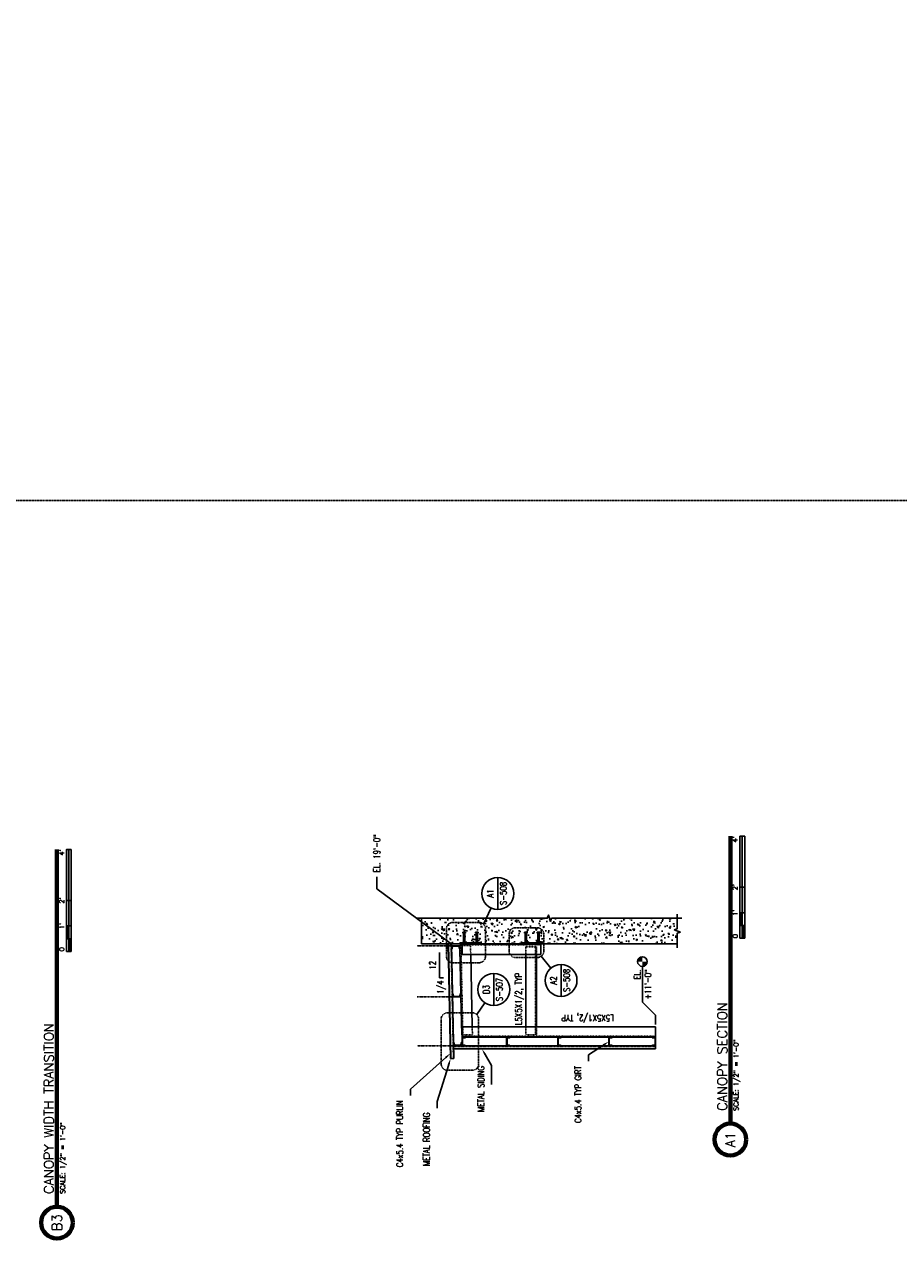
# Model space of a CAD drawing. Header units: inches. Extents: x -16710 to 18720, y -1252 to 1160.
# Tile 34 of 35: x 5331 to 5742, y 86 to 667. Entities that reach past the tile are written whole.
import ezdxf
from ezdxf import colors
from ezdxf.entities.mleader import LeaderData, LeaderLine
from ezdxf.enums import TextEntityAlignment as Align
from ezdxf.math import Vec2, Vec3

# ---------------------------------------------------------------- set-up
doc = ezdxf.new("R2010")
doc.units = ezdxf.units.IN
doc.header["$MEASUREMENT"] = 0
for name, pattern in [('014200-907 MS2 Medium Dash', [0.109898, 0.068898, -0.041]), ('Dash', [0.25, 0.125, -0.125]), ('Dash - 1_16_', [0.1875, 0.125, -0.0625]), ('Hidden 3_32_', [0.140625, 0.09375, -0.046875])]:
    doc.linetypes.add(name, pattern=pattern)
doc.layers.get('0').update_dxf_attribs({"color": 243})
for name, color, linetype in [('A-FLOR', 5, 'Continuous'), ('A-WALL-PATT', 8, 'Continuous'), ('G-ANNO-REFR', 2, 'Continuous'), ('G-ANNO-TTLB', 7, 'Continuous'), ('S-ANNO-NOTE', 2, 'Continuous'), ('S-ANNO-SYMB', 2, 'Continuous'), ('S-ANNO-TEXT', 2, 'Continuous'), ('S-BEAM', 3, 'Continuous'), ('S-BEAM-HDLN', 1, 'Dash'), ('S-COLS', 3, 'Continuous'), ('S-DETL', 90, 'Continuous'), ('S-DETL-GENF', 92, 'Continuous'), ('S-DETL-MEDM', 3, 'Continuous'), ('S-DETL-PATT', 8, 'Continuous'), ('S-DETL-THIN', 1, 'Continuous')]:
    doc.layers.add(name, color=color, linetype=linetype)
doc.layers.add('A-FLOR-OVHD', color=9, linetype='014200-907 MS2 Medium Dash', true_color=0x808080)
doc.layers.get('0').off()
doc.styles.add('AEC_COMN_TITLE', font='romans.shx', dxfattribs={"width": 0.8, "height": 0.1875})
doc.styles.add('Annotative', font='romans.shx', dxfattribs={"width": 0.8, "height": 0.125})
doc.styles.add('Arial', font='romans.shx', dxfattribs={"width": 0.8})
doc.styles.add('ROMANS', font='romans.shx', dxfattribs={"width": 0.8})
pattern_1 = [(45, (-1287.5389, -1249.27162), (-0.176776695, 0.176776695), []), (45, (-1287.5389, -1249.14662), (-0.176776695, 0.176776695), [])]

# ---------------------------------------------------------------- blocks, each defined once
blk = doc.blocks.new('051200_Column-L-Angle - L5X5X1_2-1705965-CANOPY SECTION 1')
at = {"layer": 'S-COLS'}
for p, q in [((794.21, 223), (789.21, 223)), ((789.21, 221.42), (789.21, 202)), ((794.21, 223), (794.21, 132)), ((789.21, 200.42), (789.21, 178)), ((789.21, 176.42), (789.21, 154)), ((789.21, 152.42), (789.21, 133.58)), ((794.21, 132), (789.21, 132))]:
    blk.add_line(p, q, dxfattribs=at)
at = {"layer": 'S-COLS', "linetype": 'Hidden 3_32_'}
blk.add_line((789.71, 132), (789.71, 223), dxfattribs=at)
blk = doc.blocks.new('051200_Column-L-Angle - L5X5X1_2-1698497-CANOPY SECTION 1')
at = {"layer": 'S-COLS'}
for p, q in [((828.21, 186), (828.21, 223)), ((833.21, 223), (828.21, 223)), ((833.21, 186), (828.21, 186))]:
    blk.add_line(p, q, dxfattribs=at)
at = {"layer": 'S-COLS', "linetype": 'Hidden 3_32_'}
blk.add_line((832.71, 223), (832.71, 186), dxfattribs=at)
blk = doc.blocks.new('051200_StructuralFraming-C-Channel - C4X5_4-1771584-CANOPY SECTION 1')
at = {"lineweight": -3}
for p, q in [((832.23, 227.98), (830.65, 227.95)), ((830.94, 227.66), (830.95, 227.66)), ((830.95, 227.66), (832.05, 227.5)), ((832.05, 227.5), (832.12, 224.45)), ((832.31, 223.98), (832.23, 227.98)), ((832.23, 227.98), (832.23, 227.98)), ((830.73, 223.95), (832.31, 223.98)), ((832.12, 224.45), (831.02, 224.25)), ((832.31, 223.98), (832.31, 223.98))]:
    blk.add_line(p, q, dxfattribs=at)
for centre, start, end in [((830.94, 227.95), 181.19, 271.19), ((831.03, 223.95), 91.19, 181.19)]:
    blk.add_arc(centre, 0.296, start, end, dxfattribs=at)
blk = doc.blocks.new('051200_StructuralFraming-C-Channel - C4X5_4-V10-CANOPY SECTION 1')
at = {"lineweight": -3}
for p, q in [((785.21, 202), (785.21, 200.42)), ((789.21, 202), (785.21, 202)), ((785.5, 200.72), (785.68, 201.82)), ((785.68, 201.82), (788.74, 201.82)), ((788.74, 201.82), (788.91, 200.72)), ((789.21, 200.42), (789.21, 202))]:
    blk.add_line(p, q, dxfattribs=at)
for centre, start, end in [((785.21, 200.72), 270, 0), ((789.21, 200.72), 180, 270)]:
    blk.add_arc(centre, 0.296, start, end, dxfattribs=at)
blk = doc.blocks.new('051200_StructuralFraming-C-Channel - C4X5_4-V13-CANOPY SECTION 1')
at = {"lineweight": -3}
for p, q in [((785.21, 223), (785.21, 221.42)), ((789.21, 223), (785.21, 223)), ((785.5, 221.72), (785.68, 222.82)), ((785.68, 222.82), (788.74, 222.82)), ((788.74, 222.82), (788.91, 221.72)), ((789.21, 221.42), (789.21, 223))]:
    blk.add_line(p, q, dxfattribs=at)
for centre, start, end in [((785.21, 221.72), 270, 0), ((789.21, 221.72), 180, 270)]:
    blk.add_arc(centre, 0.296, start, end, dxfattribs=at)
blk = doc.blocks.new('051200_StructuralFraming-C-Channel - C4X5_4-1771553-CANOPY SECTION 1')
at = {"lineweight": -3}
for p, q in [((786.82, 227.04), (785.24, 227.01)), ((785.24, 227.01), (785.32, 223.01)), ((785.44, 226.55), (786.53, 226.74)), ((785.32, 223.01), (786.9, 223.05)), ((785.5, 223.49), (785.44, 226.55)), ((786.6, 223.34), (785.5, 223.49))]:
    blk.add_line(p, q, dxfattribs=at)
for centre, start, end in [((786.53, 227.04), 271.19, 1.19), ((786.61, 223.04), 1.19, 91.19)]:
    blk.add_arc(centre, 0.296, start, end, dxfattribs=at)
blk = doc.blocks.new('051200_StructuralFraming-C-Channel - C4X5_4-V14-CANOPY SECTION 1')
at = {"lineweight": -3}
for p, q in [((809.82, 227.52), (808.24, 227.49)), ((808.24, 227.49), (808.32, 223.49)), ((808.43, 227.02), (809.53, 227.22)), ((808.49, 223.96), (808.43, 227.02)), ((808.32, 223.49), (809.9, 223.52)), ((809.6, 223.81), (808.49, 223.96))]:
    blk.add_line(p, q, dxfattribs=at)
for centre, start, end in [((809.52, 227.52), 271.19, 1.19), ((809.6, 223.52), 1.19, 91.19)]:
    blk.add_arc(centre, 0.296, start, end, dxfattribs=at)
blk = doc.blocks.new('Break Line - Break Line-2031446-CANOPY SECTION 1')
at = {"layer": 'S-DETL-MEDM'}
for p, q in [((839.71, 123.25), (838.71, 120.25)), ((840.21, 121.75), (839.71, 123.25)), ((838.21, 121.75), (831.34, 121.75)), ((838.71, 120.25), (838.21, 121.75)), ((847.09, 121.75), (840.21, 121.75))]:
    blk.add_line(p, q, dxfattribs=at)
blk = doc.blocks.new('*U154')
at = {"linetype": 'Continuous', "lineweight": 70}
blk.add_line((1.125, 0.625), (6.76, 0.625), dxfattribs=at)
at = {"lineweight": 70}
blk.add_circle((0.812, 0.625), 0.312, dxfattribs=at)
at = {"style": 'Arial'}
blk.add_attdef('DRAWING_AREA_TITLE', text='', height=0.187, dxfattribs=at).set_placement((1.374, 0.634), align=Align.BOTTOM_LEFT)
blk.add_attdef('X#', text='', height=0.187, dxfattribs=at).set_placement((0.812, 0.625), align=Align.MIDDLE_CENTER)
blk.add_attdef('SCALE:', text='', height=0.0938, dxfattribs=at).set_placement((1.374, 0.561), align=Align.TOP_LEFT)
blk = doc.blocks.new('*U158')
for points in [[(-2, -0.281), (-1.75, -0.281), (-1.75, -0.234), (-2, -0.234)], [(-1.75, -0.234), (-1.5, -0.234), (-1.5, -0.187), (-1.75, -0.187)], [(-1.5, -0.234), (-1, -0.234), (-1, -0.281), (-1.5, -0.281)], [(-1, -0.234), (0, -0.234), (0, -0.187), (-1, -0.187)]]:
    blk.add_hatch(color=256).paths.add_polyline_path(points)
for p, q in [((0, -0.187), (-2, -0.187)), ((-2, -0.281), (-2, -0.187)), ((-2, -0.234), (0, -0.234)), ((-1.75, -0.281), (-1.75, -0.187)), ((-1.5, -0.281), (-1.5, -0.187)), ((-1, -0.281), (-1, -0.188)), ((0, -0.187), (0, -0.281)), ((0, -0.281), (-2, -0.281))]:
    blk.add_line(p, q)
at = {"flags": 128}
for points in [[(-2, -0.281), (-1.75, -0.281), (-1.75, -0.234), (-2, -0.234), (-2, -0.281)], [(-1.75, -0.234), (-1.5, -0.234), (-1.5, -0.187), (-1.75, -0.187), (-1.75, -0.234)], [(-1.5, -0.234), (-1, -0.234), (-1, -0.281), (-1.5, -0.281), (-1.5, -0.234)], [(-1, -0.234), (0, -0.234), (0, -0.187), (-1, -0.187), (-1, -0.234)]]:
    blk.add_lwpolyline(points, close=True, dxfattribs=at)
at = {"style": 'Arial'}
blk.add_text('0', height=0.0937, dxfattribs=at).set_placement((-2, -0.094), align=Align.MIDDLE_LEFT)
for s, p in [("1'", (-1.5, -0.094)), ("2'", (-1, -0.094))]:
    blk.add_text(s, height=0.0937, dxfattribs=at).set_placement(p, align=Align.MIDDLE_CENTER)
blk.add_text("4'", height=0.0937, dxfattribs=at).set_placement((0, -0.094), align=Align.MIDDLE_RIGHT)
blk = doc.blocks.new('_Dot')
at = {"color": 0, "linetype": 'ByBlock', "lineweight": -2}
blk.add_line((-0.5, 0), (-1, 0), dxfattribs=at)
at = {"color": 0, "linetype": 'ByBlock', "const_width": 0.5}
blk.add_lwpolyline([(-0.25, 0, 1), (0.25, 0, 1)], format="xyb", close=True, dxfattribs=at)
blk = doc.blocks.new('Detail Callout AEC')
at = {"color": 0, "linetype": 'ByBlock', "lineweight": -3, "transparency": 16777216}
blk.add_line((0.25, 0), (-0.25, 0), dxfattribs=at)
blk.add_circle((0, 0), 0.25, dxfattribs=at)
at = {"color": 0, "linetype": 'ByBlock', "lineweight": -3, "transparency": 16777216, "style": 'AEC_COMN_TITLE'}
for tag, p in [('VIEWNUMBER', (0, 0.051)), ('SHEETNUMBER', (0, -0.126))]:
    blk.add_attdef(tag, text='', height=0.0938, dxfattribs=at).set_placement(p, align=Align.CENTER)
blk = doc.blocks.new('Level Circle AEC')
at = {"layer": 'S-ANNO-SYMB', "lineweight": -3}
h = blk.add_hatch(color=256, dxfattribs=at)
edge = h.paths.add_edge_path()
edge.add_line((373.7, 0), (367.7, 0))
edge.add_arc((373.7, 0), 6, 90, 180, ccw=False)
edge.add_line((373.7, 6), (373.7, 0))
h = blk.add_hatch(color=256, dxfattribs=at)
edge = h.paths.add_edge_path()
edge.add_line((373.7, -6), (373.7, 0))
edge.add_line((373.7, 0), (379.7, 0))
edge.add_arc((373.7, 0), 6, 270, 360, ccw=False)
blk.add_circle((373.7, 0), 6, dxfattribs=at)
blk = doc.blocks.new('*U156')
at = {"linetype": 'Continuous', "lineweight": 70}
blk.add_line((1.125, 0.625), (8.129, 0.625), dxfattribs=at)
at = {"lineweight": 70}
blk.add_circle((0.812, 0.625), 0.312, dxfattribs=at)
at = {"style": 'Arial'}
blk.add_attdef('DRAWING_AREA_TITLE', text='', height=0.187, dxfattribs=at).set_placement((1.374, 0.634), align=Align.BOTTOM_LEFT)
blk.add_attdef('X#', text='', height=0.187, dxfattribs=at).set_placement((0.812, 0.625), align=Align.MIDDLE_CENTER)
blk.add_attdef('SCALE:', text='', height=0.0938, dxfattribs=at).set_placement((1.374, 0.561), align=Align.TOP_LEFT)
blk = doc.blocks.new('B3 507')
at = {"layer": 'S-ANNO-SYMB', "lineweight": -3, "xscale": 24.00000030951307, "yscale": 24.00000030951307, "zscale": 24.00000030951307}
blk.add_blockref('*U156', (1800.2009, 86.2469), dxfattribs=at).add_auto_attribs({'SCALE:': 'SCALE: 1/2" = 1\'-0"', 'DRAWING_AREA_TITLE': 'CANOPY WIDTH TRANSITION', 'X#': 'B3'})
blk.add_blockref('*U158', (1995.2883, 101.2469), dxfattribs=at)
blk = doc.blocks.new('A1 507')
at = {"layer": 'A-WALL-PATT', "lineweight": -3}
h = blk.add_hatch(dxfattribs=at)
h.set_pattern_fill('AR-CONC', color=8, style=0)
h.set_pattern_definition([(50, (-739.6994, -1249.2716), (7.1726, -0.62752), [0.75, -8.25]), (355, (-739.6994, -1249.2716), (-1.387513, 7.52192), [0.6, -6.6]), (100.4514, (-739.102, -1249.324), (5.78509, 6.8944), [0.6374, -7.01142]), (46.1842, (-739.699, -1247.272), (10.67241, -1.65519), [1.125, -12.375]), (96.6356, (-738.81, -1247.41), (9.34662, 9.74119), [0.9561, -10.51714]), (351.1842, (-739.699, -1247.272), (9.34662, 9.74119), [0.9, -9.9]), (21, (-738.6994, -1247.7716), (5.96907, -4.02619), [0.75, -8.25]), (326, (-738.6994, -1247.7716), (2.433153, 7.2515), [0.6, -6.6]), (71.4514, (-738.202, -1248.107), (8.402224, 3.22531), [0.6374, -7.01142]), (37.5, (-739.6994, -1249.2716), (0.1215986, 3.3289385), [0, -6.52, 0, -6.7, 0, -6.625]), (7.5, (-739.6994, -1249.2716), (2.630695, 3.944117), [0, -3.82, 0, -6.37, 0, -2.525]), (327.5, (-741.9294, -1249.2716), (5.338224, -0.225549), [0, -2.5, 0, -7.8, 0, -10.35]), (317.5, (-742.9294, -1249.2716), (5.831862, 1.00105), [0, -3.25, 0, -5.18, 0, -7.35])])
h.paths.add_polyline_path([(99.0065, -1129.0216), (100.0065, -1126.0216), (100.5065, -1127.5216), (105.5065, -1127.5216), (105.5065, -1007.2716), (93.5065, -1007.2716), (93.5065, -1127.5216), (98.5065, -1127.5216)])
at = {"layer": 'S-DETL-PATT'}
h = blk.add_hatch(dxfattribs=at)
h.set_pattern_fill('STEEL', color=256, scale=2)
h.set_pattern_definition(pattern_1)
h.paths.add_polyline_path([(47.122, -1022.2355), (45.5425, -1022.2683), (45.6253, -1026.259), (47.205, -1026.2262, 0.41421356), (46.9029, -1025.9364), (45.7995, -1025.7851), (45.736, -1022.7262), (46.8321, -1022.5291, 0.40591675)])
h = blk.add_hatch(dxfattribs=at)
h.set_pattern_fill('STEEL', color=256, scale=2)
h.set_pattern_definition(pattern_1)
h.paths.add_polyline_path([(70.117, -1021.7578), (68.5375, -1021.7906), (68.6204, -1025.7813), (70.2, -1025.7485, 0.41421356), (69.898, -1025.4587), (68.7946, -1025.3074), (68.731, -1022.2485), (69.8272, -1022.0515, 0.40591675)])
h = blk.add_hatch(dxfattribs=at)
h.set_pattern_fill('STEEL', color=256, scale=2)
h.set_pattern_definition(pattern_1)
h.paths.add_polyline_path([(92.528, -1021.2928), (90.9483, -1021.3256, 0.41421356), (91.2504, -1021.6154), (92.3538, -1021.7667), (92.4173, -1024.8256), (91.3212, -1025.0226, 0.40521031), (91.0313, -1025.3156), (91.0328, -1025.3156), (92.6108, -1025.2828)])
h = blk.add_hatch(dxfattribs=at)
h.set_pattern_fill('STEEL', color=256, scale=2)
h.set_pattern_definition(pattern_1)
h.paths.add_polyline_path([(49.2105, -1027.5556, 0.41421356), (49.5065, -1027.8516), (49.5065, -1026.2716), (45.5065, -1026.2716), (45.5065, -1027.8516, 0.41421356), (45.8025, -1027.5556), (45.9767, -1026.4556), (49.0363, -1026.4556)])
h = blk.add_hatch(dxfattribs=at)
h.set_pattern_fill('STEEL', color=256, scale=2)
h.set_pattern_definition(pattern_1)
h.paths.add_polyline_path([(46.0059, -1047.2716), (45.5065, -1047.2716), (45.5065, -1048.8516, 0.41421356), (45.8025, -1048.5556)])
h = blk.add_hatch(dxfattribs=at)
h.set_pattern_fill('STEEL', color=256, scale=2)
h.set_pattern_definition([(45, (-1287.5389, -1273.27162), (-0.176776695, 0.176776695), []), (45, (-1287.5389, -1273.14662), (-0.176776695, 0.176776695), [])])
h.paths.add_polyline_path([(46.0059, -1071.2716), (45.5065, -1071.2716), (45.5065, -1072.8516, 0.41421356), (45.8025, -1072.5556)])
h = blk.add_hatch(dxfattribs=at)
h.set_pattern_fill('STEEL', color=256, scale=2)
h.set_pattern_definition([(45, (-1287.5389, -1297.27162), (-0.176776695, 0.176776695), []), (45, (-1287.5389, -1297.14662), (-0.176776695, 0.176776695), [])])
h.paths.add_polyline_path([(46.0059, -1095.2716), (45.5065, -1095.2716), (45.5065, -1096.8516, 0.41421356), (45.8025, -1096.5556)])
h = blk.add_hatch(dxfattribs=at)
h.set_pattern_fill('STEEL', color=256, scale=2)
h.set_pattern_definition([(45, (-1287.5389, -1319.27162), (-0.176776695, 0.176776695), []), (45, (-1287.5389, -1319.14662), (-0.176776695, 0.176776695), [])])
h.paths.add_polyline_path([(49.5065, -1117.2716), (49.5065, -1115.6916, 0.41421356), (49.2105, -1115.9876), (49.0071, -1117.2716)])
at = {"layer": 'A-FLOR', "lineweight": -3}
for p, q in [((93.5065, -1019.7716), (39.5065, -1020.8933)), ((39.5065, -1020.8933), (39.5065, -1022.3937)), ((39.5065, -1022.3937), (93.5065, -1021.2719))]:
    blk.add_line(p, q, dxfattribs=at)
at = {"layer": 'A-FLOR-OVHD', "lineweight": -3}
blk.add_line((39.5065, -1022.2436), (93.5065, -1021.1219), dxfattribs=at)
at = {"layer": 'G-ANNO-REFR', "lineweight": -3}
blk.add_line((60.1758, -1033.2205), (65.7828, -1037.0261), dxfattribs=at)
at = {"layer": 'S-ANNO-SYMB'}
blk.add_line((77.4435, -1015.6219), (89.4435, -1015.6219), dxfattribs=at)
at = {"layer": 'S-ANNO-SYMB', "lineweight": -3}
for p, q in [((102.6741, -1036.4125), (110.3764, -1039.9591)), ((87.6128, -1063.4394), (82.0521, -1068.0631)), ((59.9324, -1117.2716), (66.0728, -1111.1311)), ((82.8815, -1111.1311), (66.0728, -1111.1311)), ((59.9324, -1117.2716), (55.5065, -1117.2716))]:
    blk.add_line(p, q, dxfattribs=at)
at = {"layer": 'S-ANNO-SYMB', "linetype": 'Dash', "lineweight": -3}
for points in [[(36.9781, -1034.0992), (58.0545, -1034.0992, 0.41421356), (61.0545, -1031.0992), (61.0545, -1019.4518, 0.41421356), (58.0545, -1016.4518), (36.9781, -1016.4518, 0.41421356), (33.9781, -1019.4518), (33.9781, -1031.0992, 0.41421356)], [(103.5528, -1034.2912), (103.5528, -1021.9273, 0.41421356), (100.5528, -1018.9273), (87.5877, -1018.9273, 0.41421356), (84.5877, -1021.9273), (84.5877, -1034.2912, 0.41421356), (87.5877, -1037.2912), (100.5528, -1037.2912, 0.41421356)], [(90.073, -1048.3819, 0.41421356), (87.073, -1051.3819), (87.073, -1061.7226, 0.41421356), (90.073, -1064.7226), (98.0972, -1064.7226, 0.41421356), (101.0972, -1061.7226), (101.0972, -1051.3819, 0.41421356), (98.0972, -1048.3819)]]:
    blk.add_lwpolyline(points, format="xyb", close=True, dxfattribs=at)
at = {"layer": 'S-ANNO-SYMB'}
blk.add_lwpolyline([(77.4435, -1017.6219), (77.4435, -1015.6219)], dxfattribs=at)
at = {"layer": 'S-BEAM', "lineweight": -3}
for p, q in [((105.5065, -1007.2716), (93.5065, -1007.2716)), ((93.5065, -1007.2716), (93.5065, -1127.5216))]:
    blk.add_line(p, q, dxfattribs=at)
at = {"layer": 'S-BEAM'}
for p, q in [((50.6141, -1026.1554), (68.6184, -1025.7813)), ((50.6166, -1026.2716), (50.6141, -1026.1554)), ((70.2, -1025.7484), (91.0328, -1025.3156)), ((92.6108, -1025.2828), (92.6948, -1025.281)), ((92.6948, -1025.281), (92.7154, -1026.2716)), ((88.5065, -1030.3691), (54.5065, -1031.0756)), ((88.5065, -1056.2716), (54.5065, -1056.2716)), ((54.5065, -1061.2716), (88.5065, -1061.2716))]:
    blk.add_line(p, q, dxfattribs=at)
at = {"layer": 'S-BEAM', "linetype": 'Hidden 3_32_'}
for p, q in [((50.718, -1031.1543), (50.6166, -1026.2736)), ((54.5046, -1026.5746), (50.6245, -1026.6552)), ((92.7052, -1025.7809), (54.5065, -1026.5746)), ((92.7154, -1026.2736), (92.7986, -1030.2799)), ((50.7177, -1031.1372), (50.718, -1031.1543)), ((54.5046, -1031.0756), (50.718, -1031.1543)), ((92.7986, -1030.2799), (88.5085, -1030.3691)), ((92.7986, -1030.2799), (92.7983, -1030.2629)), ((50.7337, -1061.2716), (50.7337, -1056.2716)), ((50.7337, -1056.2716), (50.7337, -1056.2887)), ((54.5046, -1056.2716), (50.7337, -1056.2716)), ((92.0981, -1056.2716), (88.5085, -1056.2716)), ((92.0981, -1056.2887), (92.0981, -1056.2716)), ((92.0981, -1056.2716), (92.0981, -1061.2716)), ((54.5046, -1060.7716), (50.7337, -1060.7716)), ((50.7337, -1061.2716), (54.5046, -1061.2716)), ((88.5065, -1060.7716), (54.5065, -1060.7716)), ((92.0981, -1060.7716), (88.5085, -1060.7716)), ((88.5085, -1061.2716), (92.0981, -1061.2716))]:
    blk.add_line(p, q, dxfattribs=at)
at = {"layer": 'S-BEAM-HDLN'}
blk.add_line((91.0369, -1025.3155), (92.6089, -1025.2828), dxfattribs=at)
at = {"layer": 'S-DETL', "linetype": 'Dash - 1_16_', "lineweight": -3}
for p, q in [((45.5423, -1022.2599), (45.5423, -1005.2291)), ((68.5373, -1021.7822), (68.5373, -1005.2291)), ((92.5369, -1021.2926), (92.5369, -1005.2403)), ((45.1825, -1022.2758), (45.1825, -1117.2716))]:
    blk.add_line(p, q, dxfattribs=at)
at = {"layer": 'S-DETL', "lineweight": -3}
for p, q in [((44.0065, -1117.2716), (44.0065, -1022.3002)), ((45.5065, -1022.269), (45.5065, -1117.2716)), ((45.5065, -1117.2716), (44.0065, -1117.2716))]:
    blk.add_line(p, q, dxfattribs=at)
at = {"layer": 'S-DETL-MEDM', "lineweight": -3}
for p, q in [((94.0065, -1025.2705), (93.5065, -1025.2705)), ((94.0065, -1035.2705), (94.0065, -1025.2705)), ((94.0065, -1026.9555), (98.5183, -1026.9555)), ((94.0065, -1027.5855), (98.5183, -1027.5855)), ((98.9908, -1026.6012), (98.5183, -1026.6012)), ((98.5183, -1026.6012), (98.5183, -1027.9398)), ((98.5183, -1027.9398), (98.9908, -1027.9398)), ((98.9908, -1027.9398), (98.9908, -1026.6012)), ((94.0065, -1032.9555), (98.5183, -1032.9555)), ((94.0065, -1033.5855), (98.5183, -1033.5855)), ((98.5183, -1033.9398), (98.5183, -1032.6012)), ((98.5183, -1032.6012), (98.9908, -1032.6012)), ((98.9908, -1033.9398), (98.5183, -1033.9398)), ((98.9908, -1032.6012), (98.9908, -1033.9398)), ((93.5065, -1035.2705), (94.0065, -1035.2705)), ((94.0065, -1054.2716), (93.5065, -1054.2716)), ((94.0065, -1064.2716), (94.0065, -1054.2716)), ((94.0065, -1055.9567), (98.5183, -1055.9567)), ((94.0065, -1056.5866), (98.5183, -1056.5866)), ((98.9908, -1055.6023), (98.5183, -1055.6023)), ((98.5183, -1055.6023), (98.5183, -1056.9409)), ((98.5183, -1056.9409), (98.9908, -1056.9409)), ((98.9908, -1056.9409), (98.9908, -1055.6023)), ((94.0065, -1061.9567), (98.5183, -1061.9567)), ((94.0065, -1062.5866), (98.5183, -1062.5866)), ((98.5183, -1062.9409), (98.5183, -1061.6023)), ((98.5183, -1061.6023), (98.9908, -1061.6023)), ((98.9908, -1062.9409), (98.5183, -1062.9409)), ((98.9908, -1061.6023), (98.9908, -1062.9409)), ((93.5065, -1064.2716), (94.0065, -1064.2716))]:
    blk.add_line(p, q, dxfattribs=at)
at = {"layer": 'S-DETL-MEDM'}
blk.add_lwpolyline([(105.5065, -1005.0695), (105.5065, -1066.3966), (107.0065, -1066.8966), (104.0065, -1067.8966), (105.5065, -1068.3966), (105.5065, -1129.7238)], dxfattribs=at)
at = {"layer": 'S-DETL-THIN', "lineweight": -3}
blk.add_line((39.5065, -1021.0434), (93.5065, -1019.9217), dxfattribs=at)
at = {"layer": 'G-ANNO-REFR', "lineweight": -3}
ref = blk.add_blockref('Detail Callout AEC', (71.9884, -1041.238), dxfattribs=dict(at, xscale=30, yscale=30, zscale=30))
ref.add_attrib('VIEWNUMBER', 'D3', dxfattribs={"layer": 'S-ANNO-TEXT', "color": 1, "transparency": 16777216, "height": 3.00001, "style": 'ROMANS', "width": 0.8}).set_placement((71.9884, -1040.113), align=Align.BOTTOM_CENTER)
ref.add_attrib('SHEETNUMBER', 'S-507', dxfattribs={"layer": 'S-ANNO-TEXT', "color": 1, "transparency": 16777216, "height": 3.00001, "style": 'ROMANS', "width": 0.8}).set_placement((71.9884, -1045.3655), align=Align.CENTER)
ref = blk.add_blockref('Detail Callout AEC', (117.1889, -1043.096), dxfattribs=dict(at, xscale=30, yscale=30, zscale=30))
ref.add_attrib('VIEWNUMBER', 'A1', dxfattribs={"layer": 'S-ANNO-TEXT', "color": 1, "transparency": 16777216, "height": 3.00001, "style": 'ROMANS', "width": 0.8}).set_placement((117.1889, -1041.971), align=Align.BOTTOM_CENTER)
ref.add_attrib('SHEETNUMBER', 'S-508', dxfattribs={"layer": 'S-ANNO-TEXT', "color": 1, "transparency": 16777216, "height": 3.00001, "style": 'ROMANS', "width": 0.8}).set_placement((117.1889, -1047.2235), align=Align.CENTER)
ref = blk.add_blockref('Detail Callout AEC', (76.2851, -1072.8581), dxfattribs=dict(at, xscale=30, yscale=30, zscale=30))
ref.add_attrib('VIEWNUMBER', 'A2', dxfattribs={"layer": 'S-ANNO-TEXT', "color": 1, "transparency": 16777216, "height": 3.00001, "style": 'ROMANS', "width": 0.8}).set_placement((76.2851, -1071.7331), align=Align.BOTTOM_CENTER)
ref.add_attrib('SHEETNUMBER', 'S-508', dxfattribs={"layer": 'S-ANNO-TEXT', "color": 1, "transparency": 16777216, "height": 3.00001, "style": 'ROMANS', "width": 0.8}).set_placement((76.2851, -1076.9856), align=Align.CENTER)
at = {"layer": 'S-ANNO-SYMB', "lineweight": -3}
for name, p, xscale, yscale, zscale in [('Level Circle AEC', (225.2717, -1111.1311), -0.375, 0.375, 0.375), ('*U158', (144.1499, -1152.5171), 24, 24, 24)]:
    blk.add_blockref(name, p, dxfattribs=dict(at, xscale=xscale, yscale=yscale, zscale=zscale))
at = {"layer": 'S-ANNO-SYMB', "lineweight": -3, "xscale": 24, "yscale": 24, "zscale": 24}
blk.add_blockref('*U154', (-18.0841, -1167.5171), dxfattribs=at).add_auto_attribs({'SCALE:': 'SCALE: 1/2" = 1\'-0"', 'DRAWING_AREA_TITLE': 'CANOPY SECTION', 'X#': 'A1'})
at = {"layer": 'S-COLS', "lineweight": -3}
for name in ['051200_Column-L-Angle - L5X5X1_2-1705965-CANOPY SECTION 1', '051200_Column-L-Angle - L5X5X1_2-1698497-CANOPY SECTION 1']:
    blk.add_blockref(name, (-739.6994, -1249.2716), dxfattribs=at)
at = {"layer": 'S-DETL-GENF', "lineweight": -3}
blk.add_blockref('Break Line - Break Line-2031446-CANOPY SECTION 1', (-739.6994, -1249.2716), dxfattribs=at)
at = {"layer": 'S-DETL-THIN', "lineweight": -3}
for name, p in [('051200_StructuralFraming-C-Channel - C4X5_4-1771553-CANOPY SECTION 1', (-739.6994, -1249.2716)), ('051200_StructuralFraming-C-Channel - C4X5_4-V14-CANOPY SECTION 1', (-739.6994, -1249.2716)), ('051200_StructuralFraming-C-Channel - C4X5_4-1771584-CANOPY SECTION 1', (-739.6994, -1249.2716)), ('051200_StructuralFraming-C-Channel - C4X5_4-V13-CANOPY SECTION 1', (-739.6994, -1249.2716)), ('051200_StructuralFraming-C-Channel - C4X5_4-V10-CANOPY SECTION 1', (-739.6994, -1249.2716)), ('051200_StructuralFraming-C-Channel - C4X5_4-V10-CANOPY SECTION 1', (-739.6994, -1273.2716)), ('051200_StructuralFraming-C-Channel - C4X5_4-V10-CANOPY SECTION 1', (-739.6994, -1297.2716))]:
    blk.add_blockref(name, p, dxfattribs=at)
at = {"layer": 'S-DETL-THIN', "lineweight": -3, "xscale": -1, "rotation": 180}
blk.add_blockref('051200_StructuralFraming-C-Channel - C4X5_4-V10-CANOPY SECTION 1', (-739.6994, -915.2716), dxfattribs=at)
at = {"layer": 'S-ANNO-NOTE', "lineweight": -3, "char_height": 3, "line_spacing_factor": 0.981704, "style": 'Annotative'}
for s, insert, width, attachment_point in [('\\pxt3.2,6.4,9.6,12.8,16,19.2,22.4,25.6,28.8,32,35.2,38.4,41.6,44.8,48,51.2,54.4,57.6,60.8,64,67.2,70.4,73.6,76.8,80,83.2,86.4,89.6,92.8,96,99.2,102.4;{L5X5X1/2, TYP}', (55.2325, -1051.346), 29.691137, 1), ('\\pxt3.2,6.4,9.6,12.8,16,19.2,22.4,25.6,28.8,32,35.2,38.4,41.6,44.8,48,51.2,54.4,57.6,60.8,64,67.2,70.4,73.6,76.8,80,83.2,86.4,89.6,92.8,96,99.2,102.4;EL.\\P+11\'-0"', (81.4912, -1107.2868), 12.548031, 3)]:
    blk.add_mtext(s, dxfattribs=dict(at, insert=insert, width=width, attachment_point=attachment_point))
at = {"layer": 'S-ANNO-NOTE', "lineweight": -3, "insert": (57.1181, -1097.7321), "char_height": 3, "width": 29.691137, "attachment_point": 1, "rotation": 90, "line_spacing_factor": 0.981704, "style": 'Annotative'}
blk.add_mtext('\\pxt3.2,6.4,9.6,12.8,16,19.2,22.4,25.6,28.8,32,35.2,38.4,41.6,44.8,48,51.2,54.4,57.6,60.8,64,67.2,70.4,73.6,76.8,80,83.2,86.4,89.6,92.8,96,99.2,102.4;L5X5X1/2, TYP', dxfattribs=at)
at = {"layer": 'S-ANNO-SYMB', "lineweight": -3, "char_height": 3, "width": 6.529184, "attachment_point": 5, "line_spacing_factor": 0.983083, "style": 'Annotative'}
for s, insert in [('12', (83.4435, -1012.3975)), ('1/4', (73.1387, -1016.6219))]:
    blk.add_mtext(s, dxfattribs=dict(at, insert=insert))
at = {"layer": 'S-ANNO-NOTE', "lineweight": -3}
ml = blk.add_multileader_mtext('Standard', dxfattribs=at)
ml.set_content('EL. 19\'-0"', color=256, style='Annotative')
ml.set_leader_properties(color=1, linetype='ByLayer', lineweight=-1)
ml.set_arrow_properties(name='DOT')
ml.build(insert=Vec2(0, 0))
ml.multileader.update_dxf_attribs({"text_right_attachment_type": 3, "dogleg_length": 0.36, "arrow_head_size": 1.5, "scale": 24})
ctx = ml.context
ctx.base_point, ctx.scale, ctx.char_height, ctx.arrow_head_size, ctx.landing_gap_size, ctx.plane_origin = Vec3(124.9772, -986.2004), 24, 3, 1.5, 2.16, Vec3(91.0051, -992.7294)
ctx.right_attachment = 3
notes = []
notes.append((ctx, [(1, (1, 1, 0), (119.4276, -986.2004), (1, 0), 5.5496, [(0, [(93.5065, -1021.1219)], 0, [])])]))
ctx.mtext.insert, ctx.mtext.width, ctx.mtext.flow_direction = Vec3(127.1372, -984.7004), 21.927101, 5
ml = blk.add_multileader_mtext('Standard', dxfattribs=at)
ml.set_content('C4x5.4 TYP PURLIN', color=256, style='Annotative')
ml.set_leader_properties(color=1, linetype='ByLayer', lineweight=-1)
ml.build(insert=Vec2(0, 0))
ml.multileader.update_dxf_attribs({"text_right_attachment_type": 3, "dogleg_length": 0.125, "arrow_head_size": 3, "scale": 24})
ctx = ml.context
ctx.base_point, ctx.scale, ctx.char_height, ctx.arrow_head_size, ctx.landing_gap_size, ctx.plane_origin = Vec3(-2.6041, -996.9989), 24, 3, 3, 2.16, Vec3(34.8568, -1017.3305)
ctx.right_attachment, ctx.text_align_type = 3, 2
notes.append((ctx, [(0, (1, 1, 0), (25.0588, -1001.9989), (-1, 0), 3, [(0, [(41.9671, -1020.8422)], 0, [])])]))
ctx.mtext.insert, ctx.mtext.width, ctx.mtext.alignment, ctx.mtext.flow_direction = Vec3(19.8988, -995.4989), 27.100995, 3, 5
ml = blk.add_multileader_mtext('Standard', dxfattribs=at)
ml.set_content('METAL ROOFING', color=256, style='Annotative')
ml.set_leader_properties(color=1, linetype='ByLayer', lineweight=-1)
ml.build(insert=Vec2(0, 0))
ml.multileader.update_dxf_attribs({"text_right_attachment_type": 3, "dogleg_length": 0.125, "arrow_head_size": 3, "scale": 24})
ctx = ml.context
ctx.base_point, ctx.scale, ctx.char_height, ctx.arrow_head_size, ctx.landing_gap_size, ctx.plane_origin = Vec3(-2.6041, -1009.5575), 24, 3, 3, 2.16, Vec3(39.5065, -1020.8933)
ctx.right_attachment, ctx.text_align_type = 3, 2
notes.append((ctx, [(0, (1, 1, 0), (19.2302, -1014.5575), (-1, 0), 3, [(0, [(39.5065, -1020.8933)], 0, [])])]))
ctx.mtext.insert, ctx.mtext.width, ctx.mtext.alignment, ctx.mtext.flow_direction = Vec3(14.0702, -1008.0575), 16.282553, 3, 5
ml = blk.add_multileader_mtext('Standard', dxfattribs=at)
ml.set_content('METAL SIDING', color=256, style='Annotative')
ml.set_leader_properties(color=1, linetype='ByLayer', lineweight=-1)
ml.build(insert=Vec2(0, 0))
ml.multileader.update_dxf_attribs({"text_right_attachment_type": 3, "dogleg_length": 0.375, "arrow_head_size": 3, "scale": 24})
ctx = ml.context
ctx.base_point, ctx.scale, ctx.char_height, ctx.arrow_head_size, ctx.landing_gap_size, ctx.plane_origin = Vec3(12.2496, -1035.1698), 24, 3, 3, 2.16, Vec3(43.8131, -1035.6354)
ctx.right_attachment = 3
notes.append((ctx, [(0, (1, 1, 0), (36.3125, -1040.1698), (-1, 0), 9, [(0, [(44.0065, -1035.6354)], 0, [])])]))
ctx.mtext.insert, ctx.mtext.width, ctx.mtext.flow_direction = Vec3(14.4096, -1033.6698), 13.240565, 5
ml = blk.add_multileader_mtext('Standard', dxfattribs=at)
ml.set_content('C4x5.4 TYP GIRT', color=256, style='Annotative')
ml.set_leader_properties(color=1, linetype='ByLayer', lineweight=-1)
ml.build(insert=Vec2(0, 0))
ml.multileader.update_dxf_attribs({"text_right_attachment_type": 3, "dogleg_length": 0.125, "arrow_head_size": 3, "scale": 24})
ctx = ml.context
ctx.base_point, ctx.scale, ctx.char_height, ctx.arrow_head_size, ctx.landing_gap_size, ctx.plane_origin = Vec3(17.8896, -1080.8466), 24, 3, 3, 2.16, Vec3(47.5065, -1095.2716)
ctx.right_attachment, ctx.text_align_type = 3, 2
notes.append((ctx, [(0, (1, 1, 0), (41.2096, -1085.8466), (-1, 0), 3, [(0, [(47.5065, -1095.2716)], 0, [])])]))
ctx.mtext.insert, ctx.mtext.width, ctx.mtext.alignment, ctx.mtext.flow_direction = Vec3(36.0496, -1079.3466), 19.9331, 3, 5
for ctx, leaders in notes:
    for number, flags, end, landing, length, lines in leaders:
        leader = LeaderData()
        leader.index, (leader.has_last_leader_line, leader.has_dogleg_vector, leader.attachment_direction) = number, flags
        leader.last_leader_point, leader.dogleg_vector, leader.dogleg_length = Vec3(end), Vec3(landing), length
        for number, points, colour, breaks in lines:
            line = LeaderLine()
            line.index, line.vertices, line.color, line.breaks = number, Vec3.list(points), colors.encode_raw_color(colour), breaks
            leader.lines.append(line)
        ctx.leaders.append(leader)

msp = doc.modelspace()

# ---------------------------------------------------------------- leaders
at = {"layer": 'S-ANNO-NOTE', "lineweight": -3}
ml = msp.add_multileader_mtext('Standard', dxfattribs=at)
ml.set_content('SEE A3/S-508 FOR HORIZ. BRACING. TYP.', color=256, style='Annotative')
ml.set_leader_properties(color=1, linetype='ByLayer', lineweight=-1)
ml.build(insert=Vec2(0, 0))
ml.multileader.update_dxf_attribs({"text_right_attachment_type": 3, "dogleg_length": 0.125, "arrow_head_size": 12, "scale": 96})
ctx = ml.context
ctx.base_point, ctx.scale, ctx.char_height, ctx.arrow_head_size, ctx.landing_gap_size, ctx.plane_origin = Vec3(-840.3503, 73.1138), 96, 12, 12, 8.64, Vec3(-643.8586, 77.2431)
ctx.right_attachment = 3
notes = []
notes.append((ctx, [(0, (1, 1, 0), (-653.8131, 50.8281), (-1, 0), 12, [(0, [(-612.0936, 220.6311)], 0, [])])]))
ctx.mtext.insert, ctx.mtext.width, ctx.mtext.flow_direction = Vec3(-831.7103, 79.1138), 192.566273, 5
ml = msp.add_multileader_mtext('Standard', dxfattribs=at)
ml.set_content('EDGE OF\\PMETAL ROOFING', color=256, style='Annotative')
ml.set_leader_properties(color=1, linetype='ByLayer', lineweight=-1)
ml.build(insert=Vec2(0, 0))
ml.multileader.update_dxf_attribs({"text_right_attachment_type": 3, "dogleg_length": 0.125, "arrow_head_size": 12, "scale": 96})
ctx = ml.context
ctx.base_point, ctx.scale, ctx.char_height, ctx.arrow_head_size, ctx.landing_gap_size, ctx.plane_origin = Vec3(1052.088, 165.9491), 96, 12, 12, 8.64, Vec3(707.1931, 65.8029)
ctx.right_attachment = 3
notes.append((ctx, [(0, (1, 1, 0), (1040.088, 165.9491), (1, 0), 12, [(0, [(989.021, 207.297)], 0, [])])]))
ctx.mtext.insert, ctx.mtext.width, ctx.mtext.flow_direction = Vec3(1060.728, 171.9491), 162.674479, 5
ml = msp.add_multileader_mtext('Standard', dxfattribs=at)
ml.set_content('SEE A4/S-508 FOR HORIZ. BRACING. TYP.', color=256, style='Annotative')
ml.set_leader_properties(color=1, linetype='ByLayer', lineweight=-1)
ml.build(insert=Vec2(0, 0))
ml.multileader.update_dxf_attribs({"text_right_attachment_type": 3, "dogleg_length": 0.125, "arrow_head_size": 12, "scale": 96})
ctx = ml.context
ctx.base_point, ctx.scale, ctx.char_height, ctx.arrow_head_size, ctx.landing_gap_size, ctx.plane_origin = Vec3(225.1051, 21.394), 96, 12, 12, 8.64, Vec3(222.8565, 81.5857)
ctx.right_attachment = 3
notes.append((ctx, [(0, (1, 1, 0), (213.1051, 21.394), (1, 0), 12, [(0, [(198.085, 170.2302)], 0, [])])]))
ctx.mtext.insert, ctx.mtext.width, ctx.mtext.flow_direction = Vec3(233.7451, 27.394), 192.566273, 5
for ctx, leaders in notes:
    for number, flags, end, landing, length, lines in leaders:
        leader = LeaderData()
        leader.index, (leader.has_last_leader_line, leader.has_dogleg_vector, leader.attachment_direction) = number, flags
        leader.last_leader_point, leader.dogleg_vector, leader.dogleg_length = Vec3(end), Vec3(landing), length
        for number, points, colour, breaks in lines:
            line = LeaderLine()
            line.index, line.vertices, line.color, line.breaks = number, Vec3.list(points), colors.encode_raw_color(colour), breaks
            leader.lines.append(line)
        ctx.leaders.append(leader)

# ---------------------------------------------------------------- next in the draw order: block references
at = {"layer": 'G-ANNO-TTLB', "rotation": 90}
for name, p in [('B3 507', (5447.8343, -1716.5833)), ('A1 507', (4510.8644, 140.7905))]:
    msp.add_blockref(name, p, dxfattribs=at)

# ---------------------------------------------------------------- next in the draw order: linework, layer by layer
at = {"layer": 'S-BEAM-HDLN'}
msp.add_lwpolyline([(3421.8001, 442.8871), (6038.6325, 442.8871), (6038.6325, -731.7461), (3421.8001, -731.7461)], close=True, dxfattribs=at)

doc.saveas('drawing.dxf')
